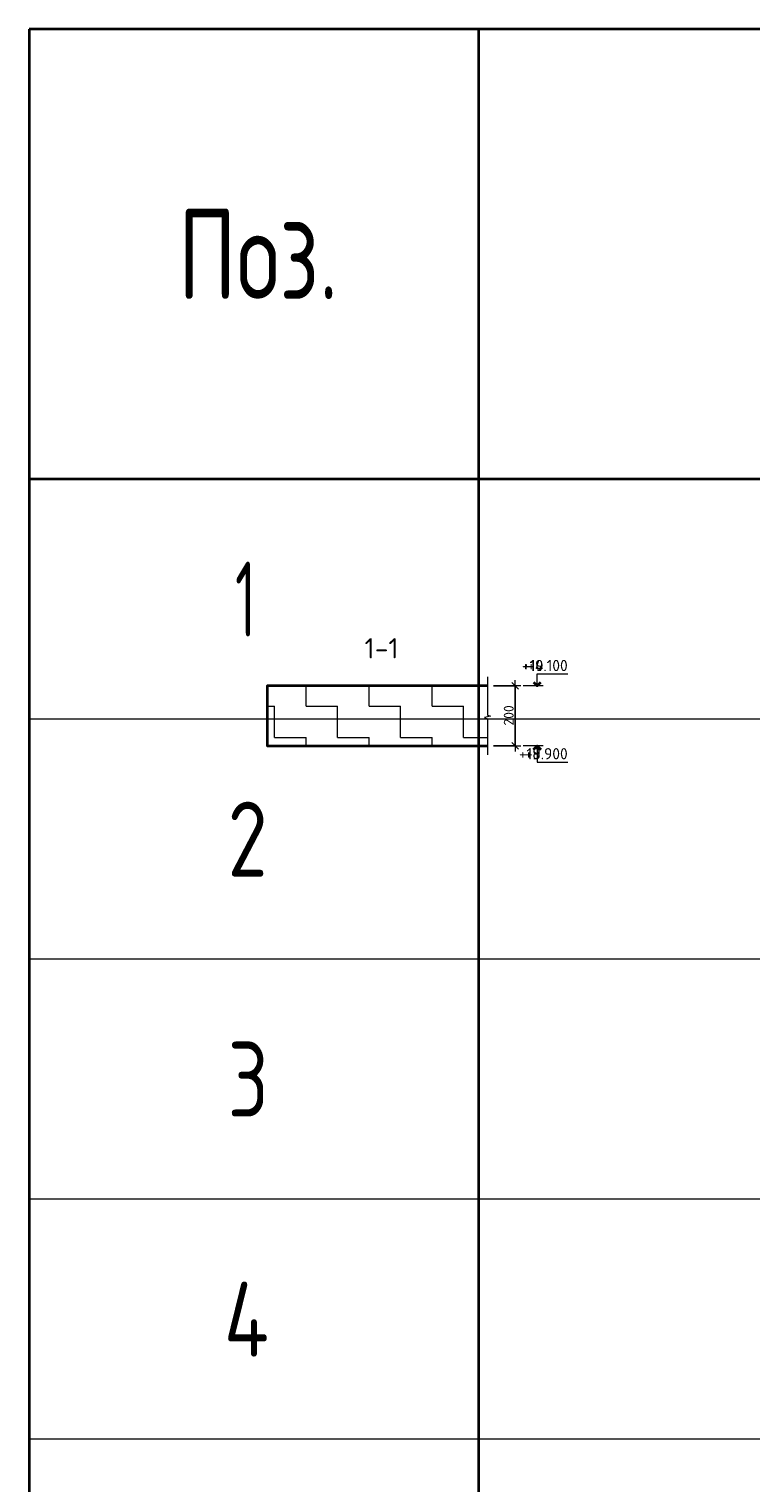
# Model space of a CAD drawing. Header units: metres. Extents: x -38 to 102, y -15 to 21.
# Tile 217 of 229: x 70.48 to 72.88, y 10.43 to 15.28. Entities that reach past the tile are written whole.
import ezdxf

# ---------------------------------------------------------------- set-up
doc = ezdxf.new("R2010")
doc.units = ezdxf.units.M
doc.header["$PDMODE"] = 65
for name, color, linetype, lineweight in [('XR$3$Размерная линия_ общее', 7, 'Continuous', 13), ('XR$4$Размерная линия_ общее', 7, 'Continuous', 13), ('XR$5$Текст_ примечание', 7, 'Continuous', 13), ('XR$6$Размерная линия_ общее', 7, 'Continuous', 13)]:
    doc.layers.add(name, color=color, linetype=linetype, lineweight=lineweight)
doc.styles.add('ISOCPEUR', font='txt')
doc.dimstyles.new('DIMSTYLE_8', dxfattribs={"dimtxt": 0.033, "dimasz": 0.0375, "dimexe": 0, "dimexo": 0, "dimgap": 0.0165, "dimtad": 2, "dimdec": 0, "dimlfac": 1000, "dimrnd": 1, "dimzin": 12, "dimdsep": 46, "dimtxsty": 'ISOCPEUR', "dimblk1": 'ALL_ML_STRICH', "dimblk2": 'ALL_ML_STRICH', "dimsah": 1, "dimcen": 0, "dimclrd": 7, "dimclre": 256, "dimclrt": 7, "dimadec": 0, "dimazin": 0, "dimtfac": 1, "dimtdec": 0, "dimtix": 1, "dimtmove": 2, "dimatfit": 3, "dimfxl": 0, "dimtzin": 0, "dimlwd": 0, "dimlwe": -3, "dimarcsym": 0})
pattern_1 = [(0, (0.21, 0.21), (0.105, 0.105), [0.105, -0.105]), (90, (0.21, 0.21), (-0.105, 0.105), [0.105, -0.105])]

# ---------------------------------------------------------------- blocks, each defined once
blk = doc.blocks.new('ЭЛЕМЕНТ_УЗОРА_0')
at = {"color": 7, "linetype": 'Continuous', "lineweight": 13, "transparency": 33554687}
blk.add_line((72.0051, 12.8573), (72.0051, 12.8573), dxfattribs=at)
blk.add_lwpolyline([(72.0051, 13.1173), (72.0051, 12.9901), (72.0151, 12.9865), (71.9951, 12.9816), (72.0051, 12.9774), (72.0051, 12.8573)], dxfattribs=at)
blk = doc.blocks.new('ALL_ML_STRICH')
at = {"color": 0, "linetype": 'ByBlock', "lineweight": -2}
for p, q in [((-1, 0), (0.5, 0)), ((-0.3, -0.3), (0.3, 0.3)), ((0, -0.5), (0, 0.5))]:
    blk.add_line(p, q, dxfattribs=at)
blk = doc.blocks.new('*D46')
at = {"layer": 'DEFPOINTS', "color": 7, "linetype": 'Continuous', "lineweight": 13, "transparency": 33554687}
for p in [(72.0051, 13.0873), (72.0975, 13.0873), (72.0051, 12.8873)]:
    blk.add_point(p, dxfattribs=at)
at = {"layer": 'XR$3$Размерная линия_ общее', "color": 253, "linetype": 'Continuous', "lineweight": -2, "true_color": 0xa0a0a0, "transparency": 33554687}
for p, q in [((72.0251, 13.0873), (72.0975, 13.0873)), ((72.0251, 12.8873), (72.0975, 12.8873))]:
    blk.add_line(p, q, dxfattribs=at)
at = {"layer": 'XR$3$Размерная линия_ общее', "color": 7, "linetype": 'Continuous', "lineweight": -2, "transparency": 33554687}
blk.add_line((72.0975, 13.0873), (72.0975, 12.8873), dxfattribs=at)
at = {"layer": 'XR$3$Размерная линия_ общее', "color": 7, "linetype": 'Continuous', "lineweight": 13, "transparency": 33554687, "xscale": 0.0375, "yscale": 0.0375, "zscale": 0.0375}
for p, rotation in [((72.0975, 13.0873), 90), ((72.0975, 12.8873), 270)]:
    blk.add_blockref('ALL_ML_STRICH', p, dxfattribs=dict(at, rotation=rotation))
at = {"layer": 'XR$3$Размерная линия_ общее', "color": 7, "linetype": 'Continuous', "lineweight": 13, "transparency": 33554687, "insert": (72.076, 12.9889), "char_height": 0.033, "width": 0.099, "attachment_point": 5, "rotation": 90, "style": 'ISOCPEUR'}
blk.add_mtext('\\A1;{200}', dxfattribs=at)
blk = doc.blocks.new('СЛОЖНЫЙ_ОБЪЕКТ_1')
at = {"color": 7, "linetype": 'Continuous', "lineweight": 13, "transparency": 33554687}
blk.add_line((72.1905, 13.0873), (72.1238, 13.0873), dxfattribs=at)
at = {"color": 7, "linetype": 'Continuous', "lineweight": 35, "transparency": 33554687}
blk.add_lwpolyline([(72.1584, 13.0994), (72.1705, 13.0873), (72.1826, 13.0994)], dxfattribs=at)
at = {"color": 7, "linetype": 'Continuous', "lineweight": 13, "transparency": 33554687}
blk.add_lwpolyline([(72.1705, 13.0873), (72.1705, 13.1273), (72.2728, 13.1273)], dxfattribs=at)
blk = doc.blocks.new('СЛОЖНЫЙ_ОБЪЕКТ_2')
at = {"color": 7, "linetype": 'Continuous', "lineweight": 13, "transparency": 33554687}
blk.add_line((72.1905, 12.8873), (72.1238, 12.8873), dxfattribs=at)
at = {"color": 7, "linetype": 'Continuous', "lineweight": 35, "transparency": 33554687}
blk.add_lwpolyline([(72.1584, 12.8752), (72.1705, 12.8873), (72.1826, 12.8752)], dxfattribs=at)
at = {"color": 7, "linetype": 'Continuous', "lineweight": 13, "transparency": 33554687}
blk.add_lwpolyline([(72.1705, 12.8873), (72.1705, 12.8333), (72.2728, 12.8333)], dxfattribs=at)
blk = doc.blocks.new('ЭЛЕМЕНТ_УЗОРА_14')
at = {"color": 7, "linetype": 'Continuous', "lineweight": 13, "transparency": 33554687}
blk.add_line((72.0051, 12.8573), (72.0051, 12.8573), dxfattribs=at)
blk.add_lwpolyline([(72.0051, 13.1173), (72.0051, 12.9901), (72.0151, 12.9865), (71.9951, 12.9816), (72.0051, 12.9774), (72.0051, 12.8573)], dxfattribs=at)
blk = doc.blocks.new('*D282')
at = {"layer": 'DEFPOINTS', "color": 7, "linetype": 'Continuous', "lineweight": 13, "transparency": 33554687}
for p in [(72.0051, 13.0873), (72.0975, 13.0873), (72.0051, 12.8873)]:
    blk.add_point(p, dxfattribs=at)
at = {"layer": 'XR$4$Размерная линия_ общее', "color": 253, "linetype": 'Continuous', "lineweight": -2, "true_color": 0xa0a0a0, "transparency": 33554687}
for p, q in [((72.0251, 13.0873), (72.0975, 13.0873)), ((72.0251, 12.8873), (72.0975, 12.8873))]:
    blk.add_line(p, q, dxfattribs=at)
at = {"layer": 'XR$4$Размерная линия_ общее', "color": 7, "linetype": 'Continuous', "lineweight": -2, "transparency": 33554687}
blk.add_line((72.0975, 13.0873), (72.0975, 12.8873), dxfattribs=at)
at = {"layer": 'XR$4$Размерная линия_ общее', "color": 7, "linetype": 'Continuous', "lineweight": 13, "transparency": 33554687, "xscale": 0.0375, "yscale": 0.0375, "zscale": 0.0375}
for p, rotation in [((72.0975, 13.0873), 90), ((72.0975, 12.8873), 270)]:
    blk.add_blockref('ALL_ML_STRICH', p, dxfattribs=dict(at, rotation=rotation))
at = {"layer": 'XR$4$Размерная линия_ общее', "color": 7, "linetype": 'Continuous', "lineweight": 13, "transparency": 33554687, "insert": (72.076, 12.9889), "char_height": 0.033, "width": 0.099, "attachment_point": 5, "rotation": 90, "style": 'ISOCPEUR'}
blk.add_mtext('\\A1;{200}', dxfattribs=at)
blk = doc.blocks.new('СЛОЖНЫЙ_ОБЪЕКТ_56')
at = {"color": 7, "linetype": 'Continuous', "lineweight": 13, "transparency": 33554687}
blk.add_line((72.1905, 13.0873), (72.1238, 13.0873), dxfattribs=at)
at = {"color": 7, "linetype": 'Continuous', "lineweight": 35, "transparency": 33554687}
blk.add_lwpolyline([(72.1584, 13.0994), (72.1705, 13.0873), (72.1826, 13.0994)], dxfattribs=at)
at = {"color": 7, "linetype": 'Continuous', "lineweight": 13, "transparency": 33554687}
blk.add_lwpolyline([(72.1705, 13.0873), (72.1705, 13.1273), (72.2728, 13.1273)], dxfattribs=at)
blk = doc.blocks.new('СЛОЖНЫЙ_ОБЪЕКТ_57')
at = {"color": 7, "linetype": 'Continuous', "lineweight": 13, "transparency": 33554687}
blk.add_line((72.1905, 12.8873), (72.1238, 12.8873), dxfattribs=at)
at = {"color": 7, "linetype": 'Continuous', "lineweight": 35, "transparency": 33554687}
blk.add_lwpolyline([(72.1584, 12.8752), (72.1705, 12.8873), (72.1826, 12.8752)], dxfattribs=at)
at = {"color": 7, "linetype": 'Continuous', "lineweight": 13, "transparency": 33554687}
blk.add_lwpolyline([(72.1705, 12.8873), (72.1705, 12.8333), (72.2728, 12.8333)], dxfattribs=at)
blk = doc.blocks.new('ЭЛЕМЕНТ_УЗОРА_31')
at = {"color": 7, "linetype": 'Continuous', "lineweight": 13, "transparency": 33554687}
blk.add_line((72.0051, 12.8573), (72.0051, 12.8573), dxfattribs=at)
blk.add_lwpolyline([(72.0051, 13.1173), (72.0051, 12.9901), (72.0151, 12.9865), (71.9951, 12.9816), (72.0051, 12.9774), (72.0051, 12.8573)], dxfattribs=at)
blk = doc.blocks.new('*D644')
at = {"layer": 'DEFPOINTS', "color": 7, "linetype": 'Continuous', "lineweight": 13, "transparency": 33554687}
for p in [(72.0051, 13.0873), (72.0975, 13.0873), (72.0051, 12.8873)]:
    blk.add_point(p, dxfattribs=at)
at = {"layer": 'XR$6$Размерная линия_ общее', "color": 253, "linetype": 'Continuous', "lineweight": -2, "true_color": 0xa0a0a0, "transparency": 33554687}
for p, q in [((72.0251, 13.0873), (72.0975, 13.0873)), ((72.0251, 12.8873), (72.0975, 12.8873))]:
    blk.add_line(p, q, dxfattribs=at)
at = {"layer": 'XR$6$Размерная линия_ общее', "color": 7, "linetype": 'Continuous', "lineweight": -2, "transparency": 33554687}
blk.add_line((72.0975, 13.0873), (72.0975, 12.8873), dxfattribs=at)
at = {"layer": 'XR$6$Размерная линия_ общее', "color": 7, "linetype": 'Continuous', "lineweight": 13, "transparency": 33554687, "xscale": 0.0375, "yscale": 0.0375, "zscale": 0.0375}
for p, rotation in [((72.0975, 13.0873), 90), ((72.0975, 12.8873), 270)]:
    blk.add_blockref('ALL_ML_STRICH', p, dxfattribs=dict(at, rotation=rotation))
at = {"layer": 'XR$6$Размерная линия_ общее', "color": 7, "linetype": 'Continuous', "lineweight": 13, "transparency": 33554687, "insert": (72.076, 12.9889), "char_height": 0.033, "width": 0.099, "attachment_point": 5, "rotation": 90, "style": 'ISOCPEUR'}
blk.add_mtext('\\A1;{200}', dxfattribs=at)
blk = doc.blocks.new('СЛОЖНЫЙ_ОБЪЕКТ_82')
at = {"color": 7, "linetype": 'Continuous', "lineweight": 13, "transparency": 33554687}
blk.add_line((72.1905, 13.0873), (72.1238, 13.0873), dxfattribs=at)
at = {"color": 7, "linetype": 'Continuous', "lineweight": 35, "transparency": 33554687}
blk.add_lwpolyline([(72.1584, 13.0994), (72.1705, 13.0873), (72.1826, 13.0994)], dxfattribs=at)
at = {"color": 7, "linetype": 'Continuous', "lineweight": 13, "transparency": 33554687}
blk.add_lwpolyline([(72.1705, 13.0873), (72.1705, 13.1273), (72.2728, 13.1273)], dxfattribs=at)
blk = doc.blocks.new('СЛОЖНЫЙ_ОБЪЕКТ_83')
at = {"color": 7, "linetype": 'Continuous', "lineweight": 13, "transparency": 33554687}
blk.add_line((72.1905, 12.8873), (72.1238, 12.8873), dxfattribs=at)
at = {"color": 7, "linetype": 'Continuous', "lineweight": 35, "transparency": 33554687}
blk.add_lwpolyline([(72.1584, 12.8752), (72.1705, 12.8873), (72.1826, 12.8752)], dxfattribs=at)
at = {"color": 7, "linetype": 'Continuous', "lineweight": 13, "transparency": 33554687}
blk.add_lwpolyline([(72.1705, 12.8873), (72.1705, 12.8333), (72.2728, 12.8333)], dxfattribs=at)

msp = doc.modelspace()

# ---------------------------------------------------------------- hatches: boundary and pattern name
at = {"linetype": 'Continuous', "lineweight": 13, "transparency": 33554687}
h = msp.add_hatch(dxfattribs=at)
h.set_pattern_fill('____', scale=0.105, style=0, pattern_type=2)
h.set_pattern_definition(pattern_1)
h.paths.add_polyline_path([(71.2696, 13.0873), (71.2696, 12.8873), (72.0051, 12.8873), (72.0051, 13.0873)], flags=0)
h = msp.add_hatch(dxfattribs=at)
h.set_pattern_fill('____', scale=0.105, style=0, pattern_type=2)
h.set_pattern_definition(pattern_1)
h.paths.add_polyline_path([(71.2696, 13.0873), (71.2696, 12.8873), (72.0051, 12.8873), (72.0051, 13.0873)], flags=0)
h = msp.add_hatch(dxfattribs=at)
h.set_pattern_fill('____', scale=0.105, style=0, pattern_type=2)
h.set_pattern_definition(pattern_1)
h.paths.add_polyline_path([(71.2696, 13.0873), (71.2696, 12.8873), (72.0051, 12.8873), (72.0051, 13.0873)], flags=0)

# ---------------------------------------------------------------- linework, layer by layer
at = {"color": 7, "linetype": 'Continuous', "lineweight": 35, "transparency": 33554687}
msp.add_lwpolyline([(72.0051, 13.0873), (71.2696, 13.0873), (71.2696, 12.8873), (72.0051, 12.8873)], dxfattribs=at)
msp.add_lwpolyline([(72.0051, 13.0873), (71.2696, 13.0873), (71.2696, 12.8873), (72.0051, 12.8873)], dxfattribs=at)
msp.add_lwpolyline([(72.0051, 13.0873), (71.2696, 13.0873), (71.2696, 12.8873), (72.0051, 12.8873)], dxfattribs=at)
at = {"layer": 'XR$5$Текст_ примечание', "color": 7, "linetype": 'Continuous', "lineweight": 35, "transparency": 33554687}
for p, q in [((88.9757, 15.2764), (70.4757, 15.2764)), ((70.4757, 15.2764), (70.4757, 13.7764)), ((71.9757, 15.2764), (71.9757, 13.7764)), ((88.9757, 13.7764), (70.4757, 13.7764)), ((70.4757, 13.7764), (70.4757, 12.9764)), ((71.9757, 13.7764), (71.9757, 12.9764)), ((70.4757, 12.9764), (70.4757, 12.1764)), ((71.9757, 12.9764), (71.9757, 12.1764)), ((70.4757, 12.1764), (70.4757, 11.3764)), ((71.9757, 12.1764), (71.9757, 11.3764)), ((70.4757, 11.3764), (70.4757, 10.5764)), ((71.9757, 11.3764), (71.9757, 10.5764)), ((70.4757, 10.5764), (70.4757, 9.7764)), ((71.9757, 10.5764), (71.9757, 9.7764))]:
    msp.add_line(p, q, dxfattribs=at)
at = {"layer": 'XR$5$Текст_ примечание', "color": 7, "linetype": 'Continuous', "lineweight": 13, "transparency": 33554687}
for p, q in [((88.9757, 12.9764), (70.4757, 12.9764)), ((88.9757, 12.1764), (70.4757, 12.1764)), ((88.9757, 11.3764), (70.4757, 11.3764)), ((88.9757, 10.5764), (70.4757, 10.5764))]:
    msp.add_line(p, q, dxfattribs=at)

# ---------------------------------------------------------------- block references
at = {"color": 7, "linetype": 'Continuous', "lineweight": 13, "transparency": 33554687}
for name in ['ЭЛЕМЕНТ_УЗОРА_0', 'ЭЛЕМЕНТ_УЗОРА_14', 'ЭЛЕМЕНТ_УЗОРА_31']:
    msp.add_blockref(name, (0, 0), dxfattribs=at)
at = {"color": 7, "linetype": 'Continuous', "lineweight": 35, "transparency": 33554687}
for name in ['СЛОЖНЫЙ_ОБЪЕКТ_1', 'СЛОЖНЫЙ_ОБЪЕКТ_56', 'СЛОЖНЫЙ_ОБЪЕКТ_82', 'СЛОЖНЫЙ_ОБЪЕКТ_2', 'СЛОЖНЫЙ_ОБЪЕКТ_57', 'СЛОЖНЫЙ_ОБЪЕКТ_83']:
    msp.add_blockref(name, (0, 0), dxfattribs=at)

# ---------------------------------------------------------------- texts
at = {"color": 7, "linetype": 'Continuous', "lineweight": 50, "transparency": 33554687, "insert": (71.6518, 13.2127), "char_height": 0.0675, "width": 0.139696, "attachment_point": 5, "style": 'ISOCPEUR'}
msp.add_mtext('\\A1;{\\fISOCPEUR|i0|b0;\\H0.067500;\\W1.000000;\\C7;1-1}\\P', dxfattribs=at)
msp.add_mtext('\\A1;{\\fISOCPEUR|i0|b0;\\H0.067500;\\W1.000000;\\C7;1-1}\\P', dxfattribs=at)
msp.add_mtext('\\A1;{\\fISOCPEUR|i0|b0;\\H0.067500;\\W1.000000;\\C7;1-1}\\P', dxfattribs=at)
at = {"color": 7, "linetype": 'Continuous', "lineweight": 13, "transparency": 33554687, "char_height": 0.0375, "attachment_point": 9, "style": 'ISOCPEUR'}
for s, insert, width in [('\\A1;{\\fISOCPEUR|i0|b0;\\H0.037500;\\W1.000000;\\C7;+10.100}\\P', (72.2728, 13.1365), 0.170106), ('\\A1;{\\fISOCPEUR|i0|b0;\\H0.037500;\\W1.000000;\\C7;+19.100}\\P', (72.2728, 13.1365), 0.170106), ('\\A1;{\\fISOCPEUR|i0|b0;\\H0.037500;\\W1.000000;\\C7;+4.100}\\P', (72.2728, 13.1365), 0.155671), ('\\A1;{\\fISOCPEUR|i0|b0;\\H0.037500;\\W1.000000;\\C7;+18.900}\\P', (72.2728, 12.8425), 0.178404), ('\\A1;{\\fISOCPEUR|i0|b0;\\H0.037500;\\W1.000000;\\C7;+3.900}\\P', (72.2728, 12.8425), 0.160312), ('\\A1;{\\fISOCPEUR|i0|b0;\\H0.037500;\\W1.000000;\\C7;+9.900}\\P', (72.2728, 12.8425), 0.160312)]:
    msp.add_mtext(s, dxfattribs=dict(at, insert=insert, width=width))
at = {"layer": 'XR$5$Текст_ примечание', "color": 7, "linetype": 'Continuous', "lineweight": 35, "transparency": 33554687, "attachment_point": 7, "style": 'ISOCPEUR'}
for s, insert, char_height, width in [('\\W0.74;Поз.', (70.9721, 14.3764), 0.3, 0.698388), ('\\W0.56;1', (71.1632, 13.2514), 0.25, 0.194444), ('\\W0.78;2', (71.1382, 12.4514), 0.25, 0.272006), ('\\W0.78;3', (71.1382, 11.6514), 0.25, 0.272006), ('\\W0.80;4', (71.1257, 10.8514), 0.25, 0.299861)]:
    msp.add_mtext(s, dxfattribs=dict(at, insert=insert, char_height=char_height, width=width))

# ---------------------------------------------------------------- dimensions: what is measured, and where the dimension line sits
at = {"layer": 'XR$3$Размерная линия_ общее', "color": 7, "linetype": 'Continuous', "lineweight": 13, "transparency": 33554687}
dim = msp.add_linear_dim(base=(72.0975, 12.8873), p1=(72.0251, 13.0873), p2=(72.0251, 12.8873), angle=270, dimstyle='DIMSTYLE_8', override={"dimpost": '<>', "dimclrd": 7, "dimclre": 253, "dimclrt": 7, "dimlwd": 0, "dimlwe": 65533}, dxfattribs=at)
dim.commit()
dim.dimension.update_dxf_attribs({"geometry": '*D46', "text_midpoint": (72.076, 12.9889), "dimtype": 160})
at = {"layer": 'XR$4$Размерная линия_ общее', "color": 7, "linetype": 'Continuous', "lineweight": 13, "transparency": 33554687}
dim = msp.add_linear_dim(base=(72.0975, 12.8873), p1=(72.0251, 13.0873), p2=(72.0251, 12.8873), angle=270, dimstyle='DIMSTYLE_8', override={"dimpost": '<>', "dimclrd": 7, "dimclre": 253, "dimclrt": 7, "dimlwd": 0, "dimlwe": 65533}, dxfattribs=at)
dim.commit()
dim.dimension.update_dxf_attribs({"geometry": '*D282', "text_midpoint": (72.076, 12.9889), "dimtype": 160})
at = {"layer": 'XR$6$Размерная линия_ общее', "color": 7, "linetype": 'Continuous', "lineweight": 13, "transparency": 33554687}
dim = msp.add_linear_dim(base=(72.0975, 12.8873), p1=(72.0251, 13.0873), p2=(72.0251, 12.8873), angle=270, dimstyle='DIMSTYLE_8', override={"dimpost": '<>', "dimclrd": 7, "dimclre": 253, "dimclrt": 7, "dimlwd": 0, "dimlwe": 65533}, dxfattribs=at)
dim.commit()
dim.dimension.update_dxf_attribs({"geometry": '*D644', "text_midpoint": (72.076, 12.9889), "dimtype": 160})

doc.saveas('drawing.dxf')
